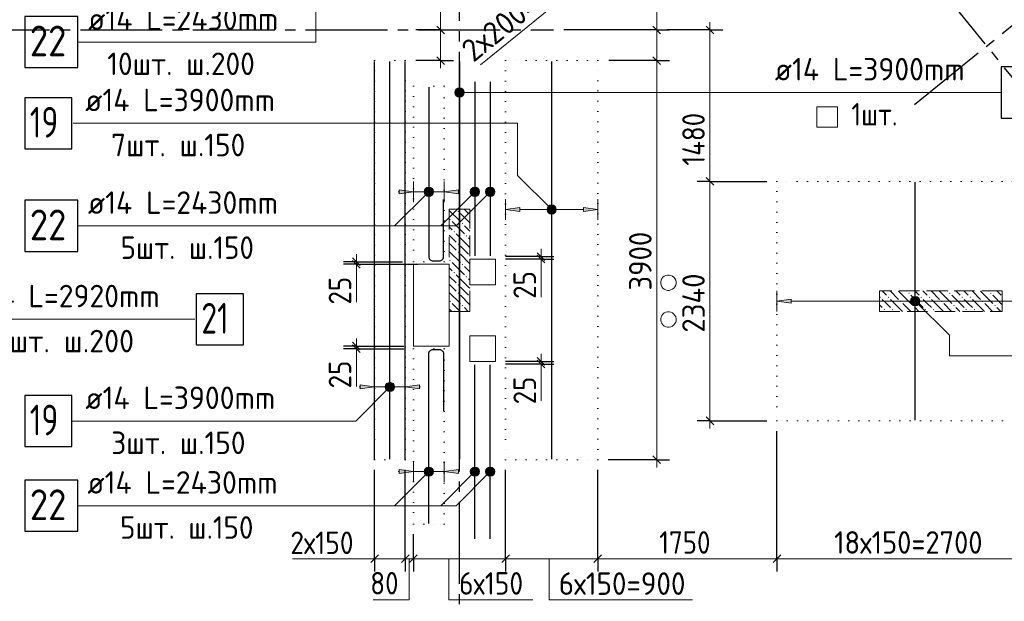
# Model space of a CAD drawing. Header units: millimetres. Extents: x 0 to 42000, y -76 to 29700.
# Tile 11 of 16: x 15164 to 24779, y 11048 to 16732. Entities that reach past the tile are written whole.
import ezdxf

# ---------------------------------------------------------------- set-up
doc = ezdxf.new("R2010")
doc.units = ezdxf.units.MM
for name, pattern in [('______2', [270, 200, -70]), ('______5', [1100, 800, -100, 100, -100]), ('______9', [100, 0, -100])]:
    doc.linetypes.add(name, pattern=pattern)
for name, color, linetype, lineweight in [('Standard', 7, 'Continuous', 25), ('ЖБ Перекрытие верхний уровень', 7, 'Continuous', 18), ('Позиционная метка номер позиции', 7, 'Continuous', 13), ('Размерная линия_ общее', 7, 'Continuous', 13)]:
    doc.layers.add(name, color=color, linetype=linetype, lineweight=lineweight)
doc.layers.add('ЖБ Пилон', color=7, linetype='______2', lineweight=13, true_color=0xa0a0a0)
doc.layers.add('Оси', color=7, linetype='______5', lineweight=13, true_color=0x656565)
doc.styles.add('ISOCPEUR', font='txt')

msp = doc.modelspace()

# ---------------------------------------------------------------- hatches: boundary and pattern name
at = {"linetype": 'Continuous', "lineweight": 13, "transparency": 33554687}
for points in [[(18868.7, 15030.3), (19008.7, 15050.3), (18868.7, 15070.3)], [(20668.7, 14856.6), (20808.7, 14876.6), (20668.7, 14896.6)], [(18488.7, 13123.4), (18628.7, 13143.4), (18488.7, 13163.4)], [(18868.7, 12295.8), (19008.7, 12315.8), (18868.7, 12335.8)]]:
    msp.add_hatch(color=7, dxfattribs=at).paths.add_polyline_path(points)
for points in [[(19448.7, 15030.3), (19308.7, 15050.3), (19448.7, 15070.3)], [(20048.7, 14856.6), (19908.7, 14876.6), (20048.7, 14896.6)], [(22698.7, 13962), (22558.7, 13982), (22698.7, 14002)], [(19068.7, 13123.4), (18928.7, 13143.4), (19068.7, 13163.4)], [(19448.7, 12295.8), (19308.7, 12315.8), (19448.7, 12335.8)]]:
    msp.add_hatch(color=7, dxfattribs=at).paths.add_polyline_path(points, flags=16)
at = {"layer": 'ЖБ Пилон', "linetype": 'Continuous', "lineweight": 18, "transparency": 33554687}
for points in [[(19440.4, 14859.2), (19446.9, 14865.7), (19453.4, 14859.2), (19446.9, 14852.7)], [(19360.4, 14779.2), (19366.9, 14785.7), (19373.4, 14779.2), (19366.9, 14772.7)], [(19480.4, 14739.2), (19486.9, 14745.7), (19493.4, 14739.2), (19486.9, 14732.7)], [(19400.4, 14659.2), (19406.9, 14665.7), (19413.4, 14659.2), (19406.9, 14652.7)], [(19520.4, 14619.2), (19526.9, 14625.7), (19533.4, 14619.2), (19526.9, 14612.7)], [(19440.4, 14539.2), (19446.9, 14545.7), (19453.4, 14539.2), (19446.9, 14532.7)], [(19440.4, 14459.2), (19446.9, 14465.7), (19453.4, 14459.2), (19446.9, 14452.7)], [(19360.4, 14379.2), (19366.9, 14385.7), (19373.4, 14379.2), (19366.9, 14372.7)], [(19480.4, 14339.2), (19486.9, 14345.7), (19493.4, 14339.2), (19486.9, 14332.7)], [(19400.4, 14259.2), (19406.9, 14265.7), (19413.4, 14259.2), (19406.9, 14252.7)], [(19440.4, 14139.2), (19446.9, 14145.7), (19453.4, 14139.2), (19446.9, 14132.7)], [(19520.4, 14219.2), (19526.9, 14225.7), (19533.4, 14219.2), (19526.9, 14212.7)], [(19440.4, 14059.2), (19446.9, 14065.7), (19453.4, 14059.2), (19446.9, 14052.7)], [(23840.4, 14059.2), (23846.9, 14065.7), (23853.4, 14059.2), (23846.9, 14052.7)], [(24240.4, 14059.2), (24246.9, 14065.7), (24253.4, 14059.2), (24246.9, 14052.7)], [(24640.4, 14059.2), (24646.9, 14065.7), (24653.4, 14059.2), (24646.9, 14052.7)], [(19360.4, 13979.2), (19366.9, 13985.7), (19373.4, 13979.2), (19366.9, 13972.7)], [(19480.4, 13939.2), (19486.9, 13945.7), (19493.4, 13939.2), (19486.9, 13932.7)], [(23560.4, 14019.2), (23566.9, 14025.7), (23573.4, 14019.2), (23566.9, 14012.7)], [(23640.4, 14019.2), (23646.9, 14025.7), (23653.4, 14019.2), (23646.9, 14012.7)], [(23760.4, 13979.2), (23766.9, 13985.7), (23773.4, 13979.2), (23766.9, 13972.7)], [(23880.4, 13939.2), (23886.9, 13945.7), (23893.4, 13939.2), (23886.9, 13932.7)], [(23960.4, 14019.2), (23966.9, 14025.7), (23973.4, 14019.2), (23966.9, 14012.7)], [(24040.4, 14019.2), (24046.9, 14025.7), (24053.4, 14019.2), (24046.9, 14012.7)], [(24160.4, 13979.2), (24166.9, 13985.7), (24173.4, 13979.2), (24166.9, 13972.7)], [(24280.4, 13939.2), (24286.9, 13945.7), (24293.4, 13939.2), (24286.9, 13932.7)], [(24360.4, 14019.2), (24366.9, 14025.7), (24373.4, 14019.2), (24366.9, 14012.7)], [(24440.4, 14019.2), (24446.9, 14025.7), (24453.4, 14019.2), (24446.9, 14012.7)], [(24560.4, 13979.2), (24566.9, 13985.7), (24573.4, 13979.2), (24566.9, 13972.7)], [(24680.4, 13939.2), (24686.9, 13945.7), (24693.4, 13939.2), (24686.9, 13932.7)], [(23600.4, 13899.2), (23606.9, 13905.7), (23613.4, 13899.2), (23606.9, 13892.7)], [(23680.4, 13899.2), (23686.9, 13905.7), (23693.4, 13899.2), (23686.9, 13892.7)], [(24000.4, 13899.2), (24006.9, 13905.7), (24013.4, 13899.2), (24006.9, 13892.7)], [(24080.4, 13899.2), (24086.9, 13905.7), (24093.4, 13899.2), (24086.9, 13892.7)], [(24400.4, 13899.2), (24406.9, 13905.7), (24413.4, 13899.2), (24406.9, 13892.7)], [(24480.4, 13899.2), (24486.9, 13905.7), (24493.4, 13899.2), (24486.9, 13892.7)]]:
    msp.add_hatch(color=7, dxfattribs=at).paths.add_polyline_path(points, flags=16)
at = {"layer": 'Позиционная метка номер позиции', "linetype": 'Continuous', "lineweight": 13, "transparency": 33554687}
for points in [[(19420, 16043.3), (19436.2, 15982.1), (19436.2, 16059.5)], [(19436.2, 16059.5), (19458.7, 15975.8), (19458.7, 16065.8)], [(19436.2, 16059.5), (19436.2, 15982.1), (19458.7, 15975.8)], [(19458.7, 16065.8), (19458.7, 15975.8), (19481.2, 15982.1)], [(19458.7, 16065.8), (19481.2, 15982.1), (19481.2, 16059.5)], [(19481.2, 16059.5), (19481.2, 15982.1), (19497.4, 15998.3)], [(19481.2, 16059.5), (19497.4, 15998.3), (19497.4, 16043.3)], [(19420, 15998.3), (19420, 16043.3), (19413.7, 16020.8)], [(19420, 16043.3), (19420, 15998.3), (19436.2, 15982.1)], [(19497.4, 16043.3), (19497.4, 15998.3), (19503.7, 16020.8)], [(19190.6, 15018.4), (19126.9, 15082.1), (19115.5, 15061.7)], [(19190.6, 15018.4), (19115.5, 15061.7), (19170.2, 15007)], [(19170.2, 15007), (19115.5, 15061.7), (19115.5, 15038.8)], [(19170.2, 15007), (19115.5, 15038.8), (19147.3, 15007)], [(19147.3, 15007), (19115.5, 15038.8), (19126.9, 15018.4)], [(19202, 15038.8), (19147.3, 15093.5), (19126.9, 15082.1)], [(19202, 15038.8), (19126.9, 15082.1), (19190.6, 15018.4)], [(19202, 15061.7), (19170.2, 15093.5), (19147.3, 15093.5)], [(19202, 15061.7), (19147.3, 15093.5), (19202, 15038.8)], [(19170.2, 15093.5), (19202, 15061.7), (19190.6, 15082.1)], [(19640.6, 15018.4), (19576.9, 15082.1), (19565.5, 15061.7)], [(19640.6, 15018.4), (19565.5, 15061.7), (19620.2, 15007)], [(19620.2, 15007), (19565.5, 15061.7), (19565.5, 15038.8)], [(19620.2, 15007), (19565.5, 15038.8), (19597.3, 15007)], [(19597.3, 15007), (19565.5, 15038.8), (19576.9, 15018.4)], [(19652, 15038.8), (19597.3, 15093.5), (19576.9, 15082.1)], [(19652, 15038.8), (19576.9, 15082.1), (19640.6, 15018.4)], [(19652, 15061.7), (19620.2, 15093.5), (19597.3, 15093.5)], [(19652, 15061.7), (19597.3, 15093.5), (19652, 15038.8)], [(19620.2, 15093.5), (19652, 15061.7), (19640.6, 15082.1)], [(19790.6, 15018.4), (19726.9, 15082.1), (19715.5, 15061.7)], [(19790.6, 15018.4), (19715.5, 15061.7), (19770.2, 15007)], [(19770.2, 15007), (19715.5, 15061.7), (19715.5, 15038.8)], [(19770.2, 15007), (19715.5, 15038.8), (19747.3, 15007)], [(19747.3, 15007), (19715.5, 15038.8), (19726.9, 15018.4)], [(19802, 15038.8), (19747.3, 15093.5), (19726.9, 15082.1)], [(19802, 15038.8), (19726.9, 15082.1), (19790.6, 15018.4)], [(19802, 15061.7), (19770.2, 15093.5), (19747.3, 15093.5)], [(19802, 15061.7), (19747.3, 15093.5), (19802, 15038.8)], [(19770.2, 15093.5), (19802, 15061.7), (19790.6, 15082.1)], [(20326.9, 14844.8), (20370.2, 14919.9), (20315.5, 14865.2)], [(20315.5, 14865.2), (20370.2, 14919.9), (20347.3, 14919.9)], [(20315.5, 14865.2), (20347.3, 14919.9), (20315.5, 14888.1)], [(20315.5, 14888.1), (20347.3, 14919.9), (20326.9, 14908.4)], [(20326.9, 14844.8), (20390.6, 14908.4), (20370.2, 14919.9)], [(20347.3, 14833.3), (20390.6, 14908.4), (20326.9, 14844.8)], [(20347.3, 14833.3), (20402, 14888.1), (20390.6, 14908.4)], [(20370.2, 14833.3), (20402, 14888.1), (20347.3, 14833.3)], [(20370.2, 14833.3), (20402, 14865.2), (20402, 14888.1)], [(20402, 14865.2), (20370.2, 14833.3), (20390.6, 14844.8)], [(23865.5, 13993.5), (23897.3, 14025.3), (23876.9, 14013.8)], [(23897.3, 14025.3), (23865.5, 13993.5), (23865.5, 13970.5)], [(23897.3, 14025.3), (23865.5, 13970.5), (23920.2, 14025.3)], [(23920.2, 14025.3), (23865.5, 13970.5), (23876.9, 13950.2)], [(23920.2, 14025.3), (23876.9, 13950.2), (23940.6, 14013.8)], [(23940.6, 14013.8), (23876.9, 13950.2), (23897.3, 13938.7)], [(23940.6, 14013.8), (23897.3, 13938.7), (23952, 13993.5)], [(23952, 13993.5), (23897.3, 13938.7), (23920.2, 13938.7)], [(23952, 13993.5), (23920.2, 13938.7), (23952, 13970.5)], [(23952, 13970.5), (23920.2, 13938.7), (23940.6, 13950.2)], [(18810.5, 13111.6), (18746.8, 13175.2), (18735.4, 13154.9)], [(18821.9, 13132), (18767.2, 13186.7), (18746.8, 13175.2)], [(18821.9, 13132), (18746.8, 13175.2), (18810.5, 13111.6)], [(18821.9, 13154.9), (18790.1, 13186.7), (18767.2, 13186.7)], [(18821.9, 13154.9), (18767.2, 13186.7), (18821.9, 13132)], [(18790.1, 13186.7), (18821.9, 13154.9), (18810.5, 13175.2)], [(18810.5, 13111.6), (18735.4, 13154.9), (18790.1, 13100.1)], [(18790.1, 13100.1), (18735.4, 13154.9), (18735.4, 13132)], [(18790.1, 13100.1), (18735.4, 13132), (18767.2, 13100.1)], [(18767.2, 13100.1), (18735.4, 13132), (18746.8, 13111.6)], [(19190.6, 12283.9), (19126.9, 12347.6), (19115.5, 12327.2)], [(19190.6, 12283.9), (19115.5, 12327.2), (19170.2, 12272.5)], [(19170.2, 12272.5), (19115.5, 12327.2), (19115.5, 12304.3)], [(19202, 12304.3), (19147.3, 12359), (19126.9, 12347.6)], [(19202, 12304.3), (19126.9, 12347.6), (19190.6, 12283.9)], [(19202, 12327.2), (19170.2, 12359), (19147.3, 12359)], [(19202, 12327.2), (19147.3, 12359), (19202, 12304.3)], [(19170.2, 12359), (19202, 12327.2), (19190.6, 12347.6)], [(19640.6, 12283.9), (19576.9, 12347.6), (19565.5, 12327.2)], [(19640.6, 12283.9), (19565.5, 12327.2), (19620.2, 12272.5)], [(19620.2, 12272.5), (19565.5, 12327.2), (19565.5, 12304.3)], [(19652, 12304.3), (19597.3, 12359), (19576.9, 12347.6)], [(19652, 12304.3), (19576.9, 12347.6), (19640.6, 12283.9)], [(19652, 12327.2), (19620.2, 12359), (19597.3, 12359)], [(19652, 12327.2), (19597.3, 12359), (19652, 12304.3)], [(19620.2, 12359), (19652, 12327.2), (19640.6, 12347.6)], [(19790.6, 12283.9), (19726.9, 12347.6), (19715.5, 12327.2)], [(19790.6, 12283.9), (19715.5, 12327.2), (19770.2, 12272.5)], [(19770.2, 12272.5), (19715.5, 12327.2), (19715.5, 12304.3)], [(19802, 12304.3), (19747.3, 12359), (19726.9, 12347.6)], [(19802, 12304.3), (19726.9, 12347.6), (19790.6, 12283.9)], [(19802, 12327.2), (19770.2, 12359), (19747.3, 12359)], [(19802, 12327.2), (19747.3, 12359), (19802, 12304.3)], [(19770.2, 12359), (19802, 12327.2), (19790.6, 12347.6)], [(19170.2, 12272.5), (19115.5, 12304.3), (19147.3, 12272.5)], [(19147.3, 12272.5), (19115.5, 12304.3), (19126.9, 12283.9)], [(19620.2, 12272.5), (19565.5, 12304.3), (19597.3, 12272.5)], [(19597.3, 12272.5), (19565.5, 12304.3), (19576.9, 12283.9)], [(19770.2, 12272.5), (19715.5, 12304.3), (19747.3, 12272.5)], [(19747.3, 12272.5), (19715.5, 12304.3), (19726.9, 12283.9)]]:
    msp.add_hatch(color=7, dxfattribs=at).paths.add_polyline_path(points)

# ---------------------------------------------------------------- linework, layer by layer
at = {"color": 7, "linetype": 'Continuous', "lineweight": 25, "transparency": 33554687}
for p, q in [((18628.7, 12439), (18628.7, 16325)), ((18778.7, 12439), (18778.7, 16325)), ((18928.7, 12439), (18928.7, 16325)), ((20358.7, 12439), (20358.7, 16325)), ((19608.7, 16124), (19608.7, 14424)), ((19758.7, 16124), (19758.7, 14424)), ((23908.7, 12819), (23908.7, 15145)), ((19608.7, 11660), (19608.7, 13360)), ((19758.7, 11660), (19758.7, 13360))]:
    msp.add_line(p, q, dxfattribs=at)
at = {"color": 7, "linetype": 'Continuous', "lineweight": 35, "transparency": 33554687}
msp.add_line((19458.7, 12439), (19458.7, 16325), dxfattribs=at)
at = {"color": 251, "linetype": 'Continuous', "lineweight": 13, "true_color": 0x494949, "transparency": 33554687}
for p, q in [((19008.7, 15050.3), (19008.7, 15150.3)), ((19308.7, 15050.3), (19308.7, 15150.3)), ((18868.7, 15050.3), (18858.7, 15050.3)), ((19008.7, 15050.3), (18868.7, 15070.3)), ((18868.7, 15070.3), (18868.7, 15030.3)), ((18868.7, 15030.3), (19008.7, 15050.3)), ((19008.7, 15050.3), (19008.7, 14950.3)), ((19008.7, 15050.3), (19308.7, 15050.3)), ((19308.7, 15050.3), (19448.7, 15070.3)), ((19448.7, 15030.3), (19308.7, 15050.3)), ((19308.7, 15050.3), (19308.7, 14950.3)), ((19448.7, 15070.3), (19448.7, 15030.3)), ((19448.7, 15050.3), (19458.7, 15050.3)), ((19908.7, 14876.6), (19908.7, 14976.6)), ((20808.7, 14876.6), (20808.7, 14976.6)), ((19908.7, 14876.6), (20048.7, 14896.6)), ((20048.7, 14856.6), (19908.7, 14876.6)), ((19908.7, 14876.6), (19908.7, 14776.6)), ((19908.7, 14876.6), (19908.7, 14876.6)), ((20048.7, 14896.6), (20048.7, 14856.6)), ((20048.7, 14876.6), (20668.7, 14876.6)), ((20808.7, 14876.6), (20668.7, 14896.6)), ((20668.7, 14896.6), (20668.7, 14856.6)), ((20668.7, 14856.6), (20808.7, 14876.6)), ((20808.7, 14876.6), (20808.7, 14776.6)), ((20808.7, 14876.6), (20808.7, 14876.6)), ((22558.7, 13982), (22558.7, 14082)), ((22558.7, 13982), (22698.7, 14002)), ((22698.7, 13962), (22558.7, 13982)), ((22558.7, 13982), (22558.7, 13882)), ((22558.7, 13982), (22558.7, 13982)), ((22698.7, 14002), (22698.7, 13962)), ((22698.7, 13982), (25118.7, 13982)), ((18628.7, 13143.4), (18628.7, 13243.4)), ((18928.7, 13143.4), (18928.7, 13243.4)), ((18488.7, 13143.4), (18478.7, 13143.4)), ((18628.7, 13143.4), (18488.7, 13163.4)), ((18488.7, 13163.4), (18488.7, 13123.4)), ((18488.7, 13123.4), (18628.7, 13143.4)), ((18628.7, 13143.4), (18628.7, 13043.4)), ((18628.7, 13143.4), (18928.7, 13143.4)), ((18928.7, 13143.4), (19068.7, 13163.4)), ((19068.7, 13123.4), (18928.7, 13143.4)), ((18928.7, 13143.4), (18928.7, 13043.4)), ((19068.7, 13163.4), (19068.7, 13123.4)), ((19068.7, 13143.4), (19078.7, 13143.4)), ((19008.7, 12315.8), (19008.7, 12415.8)), ((19308.7, 12315.8), (19308.7, 12415.8)), ((18868.7, 12315.8), (18858.7, 12315.8)), ((19008.7, 12315.8), (18868.7, 12335.8)), ((18868.7, 12335.8), (18868.7, 12295.8)), ((18868.7, 12295.8), (19008.7, 12315.8)), ((19008.7, 12315.8), (19008.7, 12215.8)), ((19008.7, 12315.8), (19308.7, 12315.8)), ((19308.7, 12315.8), (19448.7, 12335.8)), ((19448.7, 12295.8), (19308.7, 12315.8)), ((19308.7, 12315.8), (19308.7, 12215.8)), ((19448.7, 12335.8), (19448.7, 12295.8)), ((19448.7, 12315.8), (19458.7, 12315.8))]:
    msp.add_line(p, q, dxfattribs=at)
at = {"color": 7, "linetype": 'Continuous', "lineweight": 25, "transparency": 33554687}
for points in [[(15212.8, 16264), (15732.8, 16264), (15732.8, 16764), (15212.8, 16764), (15212.8, 16264)], [(24748.5, 15770.8), (25208.5, 15770.8), (25208.5, 16270.8), (24748.5, 16270.8), (24748.5, 15770.8)], [(19158.7, 16074), (19158.7, 14415.5), (19159.8, 14407.8), (19162.4, 14399.9), (19166.5, 14392.7), (19171.4, 14386.7), (19177.4, 14381.7), (19184.7, 14377.7), (19192.6, 14375.1), (19200.2, 14374), (19261.2, 14374), (19268.9, 14375.1), (19276.8, 14377.7), (19284.1, 14381.7), (19290, 14386.7), (19295, 14392.7), (19299.1, 14399.9), (19301.7, 14407.8), (19302.7, 14415.5), (19302.7, 14974)], [(15212.8, 15470), (15672.8, 15470), (15672.8, 15970), (15212.8, 15970), (15212.8, 15470)], [(15212.8, 14466.9), (15732.8, 14466.9), (15732.8, 14966.9), (15212.8, 14966.9), (15212.8, 14466.9)], [(16887.7, 13554.2), (17347.7, 13554.2), (17347.7, 14054.2), (16887.7, 14054.2), (16887.7, 13554.2)], [(19158.7, 11810), (19158.7, 13468.5), (19159.8, 13476.2), (19162.4, 13484.1), (19166.5, 13491.3), (19171.4, 13497.3), (19177.4, 13502.3), (19184.7, 13506.3), (19192.6, 13508.9), (19200.2, 13510), (19261.2, 13510), (19268.9, 13508.9), (19276.8, 13506.3), (19284.1, 13502.3), (19290, 13497.3), (19295, 13491.3), (19299.1, 13484.1), (19301.7, 13476.2), (19302.7, 13468.5), (19302.7, 12910)], [(15212.8, 12560.1), (15672.8, 12560.1), (15672.8, 13060.1), (15212.8, 13060.1), (15212.8, 12560.1)], [(15212.8, 11732.4), (15732.8, 11732.4), (15732.8, 12232.4), (15212.8, 12232.4), (15212.8, 11732.4)]]:
    msp.add_lwpolyline(points, dxfattribs=at)
at = {"layer": 'Standard', "color": 7, "linetype": '______9', "lineweight": 13, "transparency": 33554687}
for p, q in [((18928.7, 16332), (18628.7, 16332)), ((18628.7, 16332), (18628.7, 12432)), ((18928.7, 12432), (18928.7, 16332)), ((20808.7, 16332), (19908.7, 16332)), ((19908.7, 16332), (19908.7, 12432)), ((20808.7, 12432), (20808.7, 16332)), ((19308.7, 16081), (19008.7, 16081)), ((19008.7, 16081), (19008.7, 14367)), ((19308.7, 14367), (19308.7, 16081)), ((25258.7, 15152), (22558.7, 15152)), ((22558.7, 15152), (22558.7, 12812)), ((19008.7, 14367), (19308.7, 14367)), ((19308.7, 13517), (19008.7, 13517)), ((19008.7, 13517), (19008.7, 11803)), ((19308.7, 11803), (19308.7, 13517)), ((22558.7, 12812), (25258.7, 12812)), ((18628.7, 12432), (18928.7, 12432)), ((19908.7, 12432), (20808.7, 12432)), ((19008.7, 11803), (19308.7, 11803))]:
    msp.add_line(p, q, dxfattribs=at)
at = {"layer": 'Standard', "color": 7, "linetype": 'Continuous', "lineweight": 18, "transparency": 33554687}
for p, q in [((22948.7, 15882), (22948.7, 15682)), ((23148.7, 15882), (22948.7, 15882)), ((23148.7, 15682), (23148.7, 15882)), ((22948.7, 15682), (23148.7, 15682)), ((19008.7, 14342), (19008.7, 13542)), ((19358.7, 14342), (19008.7, 14342)), ((19358.7, 13542), (19358.7, 14342)), ((19558.7, 14392), (19558.7, 14142)), ((19808.7, 14392), (19558.7, 14392)), ((19808.7, 14142), (19808.7, 14392)), ((21473.9, 14233.1), (21458.7, 14225.8)), ((21490.3, 14236.8), (21473.9, 14233.1)), ((21507.2, 14236.8), (21490.3, 14236.8)), ((21523.6, 14233.1), (21507.2, 14236.8)), ((21538.8, 14225.8), (21523.6, 14233.1)), ((19558.7, 14142), (19808.7, 14142)), ((21427.6, 14186.9), (21423.9, 14170.4)), ((21423.9, 14170.4), (21423.9, 14153.6)), ((21423.9, 14153.6), (21427.6, 14137.1)), ((21435, 14202.1), (21427.6, 14186.9)), ((21427.6, 14137.1), (21435, 14121.9)), ((21445.5, 14215.3), (21435, 14202.1)), ((21458.7, 14225.8), (21445.5, 14215.3)), ((21552, 14215.3), (21538.8, 14225.8)), ((21562.5, 14202.1), (21552, 14215.3)), ((21569.8, 14186.9), (21562.5, 14202.1)), ((21562.5, 14121.9), (21569.8, 14137.1)), ((21573.6, 14170.4), (21569.8, 14186.9)), ((21569.8, 14137.1), (21573.6, 14153.6)), ((21573.6, 14153.6), (21573.6, 14170.4)), ((21435, 14121.9), (21445.5, 14108.7)), ((21445.5, 14108.7), (21458.7, 14098.2)), ((21458.7, 14098.2), (21473.9, 14090.9)), ((21473.9, 14090.9), (21490.3, 14087.2)), ((21490.3, 14087.2), (21507.2, 14087.2)), ((21507.2, 14087.2), (21523.6, 14090.9)), ((21523.6, 14090.9), (21538.8, 14098.2)), ((21538.8, 14098.2), (21552, 14108.7)), ((21552, 14108.7), (21562.5, 14121.9)), ((21445.5, 13855.3), (21435, 13842.1)), ((21458.7, 13865.8), (21445.5, 13855.3)), ((21473.9, 13873.1), (21458.7, 13865.8)), ((21490.3, 13876.8), (21473.9, 13873.1)), ((21507.2, 13876.8), (21490.3, 13876.8)), ((21523.6, 13873.1), (21507.2, 13876.8)), ((21538.8, 13865.8), (21523.6, 13873.1)), ((21552, 13855.3), (21538.8, 13865.8)), ((21562.5, 13842.1), (21552, 13855.3)), ((21427.6, 13826.9), (21423.9, 13810.4)), ((21423.9, 13810.4), (21423.9, 13793.6)), ((21423.9, 13793.6), (21427.6, 13777.1)), ((21435, 13842.1), (21427.6, 13826.9)), ((21427.6, 13777.1), (21435, 13761.9)), ((21435, 13761.9), (21445.5, 13748.7)), ((21552, 13748.7), (21562.5, 13761.9)), ((21569.8, 13826.9), (21562.5, 13842.1)), ((21562.5, 13761.9), (21569.8, 13777.1)), ((21573.6, 13810.4), (21569.8, 13826.9)), ((21569.8, 13777.1), (21573.6, 13793.6)), ((21573.6, 13793.6), (21573.6, 13810.4)), ((21445.5, 13748.7), (21458.7, 13738.2)), ((21458.7, 13738.2), (21473.9, 13730.9)), ((21473.9, 13730.9), (21490.3, 13727.2)), ((21490.3, 13727.2), (21507.2, 13727.2)), ((21507.2, 13727.2), (21523.6, 13730.9)), ((21523.6, 13730.9), (21538.8, 13738.2)), ((21538.8, 13738.2), (21552, 13748.7)), ((19558.7, 13642), (19558.7, 13392)), ((19808.7, 13642), (19558.7, 13642)), ((19808.7, 13392), (19808.7, 13642)), ((19008.7, 13542), (19358.7, 13542)), ((19558.7, 13392), (19808.7, 13392))]:
    msp.add_line(p, q, dxfattribs=at)
at = {"layer": 'ЖБ Перекрытие верхний уровень', "color": 7, "linetype": 'Continuous', "lineweight": 18, "transparency": 33554687}
for p, q in [((23148.7, 15882), (22948.7, 15882)), ((22948.7, 15882), (22948.7, 15682)), ((23148.7, 15682), (23148.7, 15882)), ((22948.7, 15682), (23148.7, 15682)), ((19358.7, 14342), (19008.7, 14342)), ((19008.7, 14342), (19008.7, 13542)), ((19358.7, 13542), (19358.7, 14342)), ((19808.7, 14392), (19558.7, 14392)), ((19558.7, 14392), (19558.7, 14142)), ((19808.7, 14142), (19808.7, 14392)), ((21473.9, 14233.1), (21458.7, 14225.8)), ((21490.3, 14236.8), (21473.9, 14233.1)), ((21507.2, 14236.8), (21490.3, 14236.8)), ((21523.6, 14233.1), (21507.2, 14236.8)), ((21538.8, 14225.8), (21523.6, 14233.1)), ((19558.7, 14142), (19808.7, 14142)), ((21427.6, 14186.9), (21423.9, 14170.4)), ((21423.9, 14170.4), (21423.9, 14153.6)), ((21423.9, 14153.6), (21427.6, 14137.1)), ((21435, 14202.1), (21427.6, 14186.9)), ((21427.6, 14137.1), (21435, 14121.9)), ((21445.5, 14215.3), (21435, 14202.1)), ((21458.7, 14225.8), (21445.5, 14215.3)), ((21552, 14215.3), (21538.8, 14225.8)), ((21562.5, 14202.1), (21552, 14215.3)), ((21569.8, 14186.9), (21562.5, 14202.1)), ((21562.5, 14121.9), (21569.8, 14137.1)), ((21573.6, 14170.4), (21569.8, 14186.9)), ((21569.8, 14137.1), (21573.6, 14153.6)), ((21573.6, 14153.6), (21573.6, 14170.4)), ((21435, 14121.9), (21445.5, 14108.7)), ((21445.5, 14108.7), (21458.7, 14098.2)), ((21458.7, 14098.2), (21473.9, 14090.9)), ((21473.9, 14090.9), (21490.3, 14087.2)), ((21490.3, 14087.2), (21507.2, 14087.2)), ((21507.2, 14087.2), (21523.6, 14090.9)), ((21523.6, 14090.9), (21538.8, 14098.2)), ((21538.8, 14098.2), (21552, 14108.7)), ((21552, 14108.7), (21562.5, 14121.9)), ((21445.5, 13855.3), (21435, 13842.1)), ((21458.7, 13865.8), (21445.5, 13855.3)), ((21473.9, 13873.1), (21458.7, 13865.8)), ((21490.3, 13876.8), (21473.9, 13873.1)), ((21507.2, 13876.8), (21490.3, 13876.8)), ((21523.6, 13873.1), (21507.2, 13876.8)), ((21538.8, 13865.8), (21523.6, 13873.1)), ((21552, 13855.3), (21538.8, 13865.8)), ((21562.5, 13842.1), (21552, 13855.3)), ((21427.6, 13826.9), (21423.9, 13810.4)), ((21423.9, 13810.4), (21423.9, 13793.6)), ((21423.9, 13793.6), (21427.6, 13777.1)), ((21435, 13842.1), (21427.6, 13826.9)), ((21427.6, 13777.1), (21435, 13761.9)), ((21435, 13761.9), (21445.5, 13748.7)), ((21552, 13748.7), (21562.5, 13761.9)), ((21569.8, 13826.9), (21562.5, 13842.1)), ((21562.5, 13761.9), (21569.8, 13777.1)), ((21573.6, 13810.4), (21569.8, 13826.9)), ((21569.8, 13777.1), (21573.6, 13793.6)), ((21573.6, 13793.6), (21573.6, 13810.4)), ((21445.5, 13748.7), (21458.7, 13738.2)), ((21458.7, 13738.2), (21473.9, 13730.9)), ((21473.9, 13730.9), (21490.3, 13727.2)), ((21490.3, 13727.2), (21507.2, 13727.2)), ((21507.2, 13727.2), (21523.6, 13730.9)), ((21523.6, 13730.9), (21538.8, 13738.2)), ((21538.8, 13738.2), (21552, 13748.7)), ((19808.7, 13642), (19558.7, 13642)), ((19558.7, 13642), (19558.7, 13392)), ((19808.7, 13392), (19808.7, 13642)), ((19008.7, 13542), (19358.7, 13542)), ((19558.7, 13392), (19808.7, 13392))]:
    msp.add_line(p, q, dxfattribs=at)
at = {"layer": 'ЖБ Пилон', "color": 253, "linetype": '______2', "lineweight": 13, "true_color": 0xa0a0a0, "transparency": 33554687}
for p, q in [((19559.1, 14881.7), (19359.1, 14881.7)), ((19359.1, 14881.7), (19359.1, 13881.7)), ((19559.1, 13881.7), (19559.1, 14881.7)), ((24759.1, 14081.7), (23559.1, 14081.7)), ((23559.1, 14081.7), (23559.1, 13881.7)), ((24759.1, 13881.7), (24759.1, 14081.7)), ((19359.1, 13881.7), (19559.1, 13881.7)), ((23559.1, 13881.7), (24759.1, 13881.7))]:
    msp.add_line(p, q, dxfattribs=at)
at = {"layer": 'ЖБ Пилон', "color": 9, "linetype": 'Continuous', "lineweight": 18, "true_color": 0xc7c7c7, "transparency": 33554687}
for p, q in [((19359.1, 14867.1), (19466.9, 14759.2)), ((19426.9, 14879.2), (19424.5, 14881.7)), ((19466.9, 14839.2), (19559.1, 14747.1)), ((19504.5, 14881.7), (19546.9, 14839.2)), ((19386.9, 14759.2), (19506.9, 14639.2)), ((19559.1, 14667.1), (19506.9, 14719.2)), ((19359.1, 14707.1), (19386.9, 14679.2)), ((19359.1, 14627.1), (19426.9, 14559.2)), ((19546.9, 14519.2), (19426.9, 14639.2)), ((19386.9, 14519.2), (19359.1, 14547.1)), ((19426.9, 14479.2), (19386.9, 14519.2)), ((19466.9, 14519.2), (19546.9, 14439.2)), ((19546.9, 14599.2), (19559.1, 14587.1)), ((19546.9, 14519.2), (19559.1, 14507.1)), ((19359.1, 14467.1), (19466.9, 14359.2)), ((19466.9, 14439.2), (19559.1, 14347.1)), ((19386.9, 14359.2), (19506.9, 14239.2)), ((19359.1, 14307.1), (19386.9, 14279.2)), ((19546.9, 14119.2), (19426.9, 14239.2)), ((19559.1, 14267.1), (19506.9, 14319.2)), ((19359.1, 14227.1), (19426.9, 14159.2)), ((19386.9, 14119.2), (19359.1, 14147.1)), ((19546.9, 14199.2), (19559.1, 14187.1)), ((19359.1, 14067.1), (19466.9, 13959.2)), ((19426.9, 14079.2), (19386.9, 14119.2)), ((19466.9, 14119.2), (19546.9, 14039.2)), ((19466.9, 14039.2), (19559.1, 13947.1)), ((19546.9, 14119.2), (19559.1, 14107.1)), ((23584.5, 14081.7), (23626.9, 14039.2)), ((23664.5, 14081.7), (23746.9, 13999.2)), ((23746.9, 14079.2), (23866.9, 13959.2)), ((23826.9, 14079.2), (23824.5, 14081.7)), ((23866.9, 14039.2), (23986.9, 13919.2)), ((23904.5, 14081.7), (23946.9, 14039.2)), ((23984.5, 14081.7), (24026.9, 14039.2)), ((24064.5, 14081.7), (24146.9, 13999.2)), ((24146.9, 14079.2), (24266.9, 13959.2)), ((24226.9, 14079.2), (24224.5, 14081.7)), ((24266.9, 14039.2), (24386.9, 13919.2)), ((24304.5, 14081.7), (24346.9, 14039.2)), ((24384.5, 14081.7), (24426.9, 14039.2)), ((24464.5, 14081.7), (24546.9, 13999.2)), ((24546.9, 14079.2), (24666.9, 13959.2)), ((24626.9, 14079.2), (24624.5, 14081.7)), ((24666.9, 14039.2), (24759.1, 13947.1)), ((24704.5, 14081.7), (24746.9, 14039.2)), ((19386.9, 13959.2), (19464.5, 13881.7)), ((23559.1, 13947.1), (23586.9, 13919.2)), ((23626.9, 13959.2), (23586.9, 13999.2)), ((23666.9, 13919.2), (23626.9, 13959.2)), ((23666.9, 13999.2), (23784.5, 13881.7)), ((23786.9, 13959.2), (23864.5, 13881.7)), ((24026.9, 13959.2), (23986.9, 13999.2)), ((24066.9, 13919.2), (24026.9, 13959.2)), ((24066.9, 13999.2), (24184.5, 13881.7)), ((24186.9, 13959.2), (24264.5, 13881.7)), ((24426.9, 13959.2), (24386.9, 13999.2)), ((24466.9, 13919.2), (24426.9, 13959.2)), ((24466.9, 13999.2), (24584.5, 13881.7)), ((24586.9, 13959.2), (24664.5, 13881.7)), ((19359.1, 13907.1), (19384.5, 13881.7)), ((19544.5, 13881.7), (19506.9, 13919.2)), ((23944.5, 13881.7), (23906.9, 13919.2)), ((24344.5, 13881.7), (24306.9, 13919.2)), ((24744.5, 13881.7), (24706.9, 13919.2))]:
    msp.add_line(p, q, dxfattribs=at)
at = {"layer": 'Оси', "color": 8, "linetype": '______5', "lineweight": -3, "transparency": 33554687}
for p, q in [((23901.6, 15903.6), (33989, 24072.2)), ((32207.6, 7092.6), (20829.5, 21143.4)), ((19458.7, 6819.3), (19458.7, 19514.6)), ((3656, 16632), (20376, 16632))]:
    msp.add_line(p, q, dxfattribs=at)
at = {"layer": 'Позиционная метка номер позиции', "color": 251, "linetype": 'Continuous', "lineweight": 13, "true_color": 0x656565, "transparency": 33554687}
for p, q in [((20805.2, 17216.8), (19662.8, 16291.7)), ((19274.4, 16632), (19274.4, 17192)), ((21384.2, 16632), (21384.2, 17192)), ((18451.4, 14342), (18451.4, 13972)), ((20255.4, 14392), (20255.4, 14022)), ((18451.4, 13517), (18451.4, 13147)), ((20255.4, 13367), (20255.4, 13007)), ((18628.7, 11463.5), (17828.7, 11463.5))]:
    msp.add_line(p, q, dxfattribs=at)
at = {"layer": 'Позиционная метка номер позиции', "color": 7, "linetype": 'Continuous', "lineweight": 13, "transparency": 33554687}
for p, q in [((19458.7, 16332), (19458.7, 12432)), ((19458.7, 16065.8), (19458.7, 16065.8)), ((19413.7, 16020.8), (19413.7, 16020.8)), ((19458.7, 15975.8), (19458.7, 15975.8)), ((19503.7, 16020.8), (19503.7, 16020.8)), ((19126.9, 15082.1), (19126.9, 15082.1)), ((19126.9, 15018.4), (19126.9, 15018.4)), ((19190.6, 15082.1), (19190.6, 15082.1)), ((19190.6, 15018.4), (19190.6, 15018.4)), ((19576.9, 15082.1), (19576.9, 15082.1)), ((19576.9, 15018.4), (19576.9, 15018.4)), ((19640.6, 15082.1), (19640.6, 15082.1)), ((19640.6, 15018.4), (19640.6, 15018.4)), ((19726.9, 15082.1), (19726.9, 15082.1)), ((19726.9, 15018.4), (19726.9, 15018.4)), ((19790.6, 15082.1), (19790.6, 15082.1)), ((19790.6, 15018.4), (19790.6, 15018.4)), ((20326.9, 14908.4), (20326.9, 14908.4)), ((20390.6, 14908.4), (20390.6, 14908.4)), ((20326.9, 14844.8), (20326.9, 14844.8)), ((20390.6, 14844.8), (20390.6, 14844.8)), ((23876.9, 14013.8), (23876.9, 14013.8)), ((23876.9, 13950.2), (23876.9, 13950.2)), ((23940.6, 14013.8), (23940.6, 14013.8)), ((23940.6, 13950.2), (23940.6, 13950.2)), ((18746.8, 13175.2), (18746.8, 13175.2)), ((18810.5, 13175.2), (18810.5, 13175.2)), ((18746.8, 13111.6), (18746.8, 13111.6)), ((18810.5, 13111.6), (18810.5, 13111.6)), ((19126.9, 12347.6), (19126.9, 12347.6)), ((19190.6, 12347.6), (19190.6, 12347.6)), ((19576.9, 12347.6), (19576.9, 12347.6)), ((19640.6, 12347.6), (19640.6, 12347.6)), ((19726.9, 12347.6), (19726.9, 12347.6)), ((19790.6, 12347.6), (19790.6, 12347.6)), ((19126.9, 12283.9), (19126.9, 12283.9)), ((19190.6, 12283.9), (19190.6, 12283.9)), ((19576.9, 12283.9), (19576.9, 12283.9)), ((19640.6, 12283.9), (19640.6, 12283.9)), ((19726.9, 12283.9), (19726.9, 12283.9)), ((19790.6, 12283.9), (19790.6, 12283.9))]:
    msp.add_line(p, q, dxfattribs=at)
for points in [[(18388.7, 17850), (18055.4, 17516.7), (18055.4, 16514), (15732.8, 16514)], [(19458.7, 16020.8), (21888.7, 16020.8), (22199.9, 16020.8), (24739.9, 16020.8)], [(20358.7, 14876.6), (20025.4, 15209.9), (20025.4, 15720), (15685.8, 15720)], [(19158.7, 15050.3), (18825.4, 14716.9), (15732.8, 14716.9)], [(19608.7, 15050.3), (19275.4, 14716.9), (15732.8, 14716.9)], [(19758.7, 15050.3), (19425.4, 14716.9), (15732.8, 14716.9)], [(12898.7, 14137.6), (13232.1, 13804.2), (16872.7, 13804.2)], [(23908.7, 13982), (24242.1, 13648.7), (24242.1, 13448.7), (27696.7, 13448.7)], [(18778.7, 13143.4), (18445.3, 12810.1), (15672.8, 12810.1)], [(19158.7, 12315.8), (18825.4, 11982.4), (15732.8, 11982.4)], [(19608.7, 12315.8), (19275.4, 11982.4), (15732.8, 11982.4)], [(19758.7, 12315.8), (19425.4, 11982.4), (15732.8, 11982.4)]]:
    msp.add_lwpolyline(points, dxfattribs=at)
at = {"layer": 'Позиционная метка номер позиции', "color": 251, "linetype": 'Continuous', "lineweight": 13, "true_color": 0x656565, "transparency": 33554687}
for points in [[(18966.4, 11463.5), (18966.4, 11063.5), (18616.4, 11063.5)], [(19353.8, 11463.5), (19353.8, 11063.5), (20173.8, 11063.5)], [(20333.8, 11463.5), (20333.8, 11063.5), (21733.8, 11063.5)]]:
    msp.add_lwpolyline(points, dxfattribs=at)
at = {"layer": 'Позиционная метка номер позиции', "color": 7, "linetype": 'Continuous', "lineweight": 13, "transparency": 33554687}
for centre in [(19458.7, 16020.8), (19158.7, 15050.3), (19608.7, 15050.3), (19758.7, 15050.3), (20358.7, 14876.6), (23908.7, 13982), (18778.7, 13143.4), (19158.7, 12315.8), (19608.7, 12315.8), (19758.7, 12315.8)]:
    msp.add_circle(centre, 45, dxfattribs=at)
at = {"layer": 'Размерная линия_ общее', "color": 251, "linetype": 'Continuous', "lineweight": 25, "true_color": 0x656565, "transparency": 33554687}
for p, q in [((19311.9, 16594.5), (19236.9, 16669.5)), ((21346.7, 16669.5), (21421.7, 16594.5)), ((21866.2, 16669.5), (21941.2, 16594.5)), ((19311.9, 16294.5), (19236.9, 16369.5)), ((21346.7, 16369.5), (21421.7, 16294.5)), ((21866.2, 15189.5), (21941.2, 15114.5)), ((20292.9, 14379.5), (20217.9, 14454.5)), ((20292.9, 14354.5), (20217.9, 14429.5)), ((18413.9, 14404.5), (18488.9, 14329.5)), ((18413.9, 14379.5), (18488.9, 14304.5)), ((18488.9, 13504.5), (18413.9, 13579.5)), ((18488.9, 13479.5), (18413.9, 13554.5)), ((20217.9, 13429.5), (20292.9, 13354.5)), ((20217.9, 13404.5), (20292.9, 13329.5)), ((21866.2, 12849.5), (21941.2, 12774.5)), ((21346.7, 12469.5), (21421.7, 12394.5)), ((18591.2, 11426), (18666.2, 11501)), ((18891.2, 11426), (18966.2, 11501)), ((18971.2, 11426), (19046.2, 11501)), ((19871.2, 11426), (19946.2, 11501)), ((20771.2, 11426), (20846.2, 11501)), ((22521.2, 11426), (22596.2, 11501))]:
    msp.add_line(p, q, dxfattribs=at)
at = {"layer": 'Размерная линия_ общее', "color": 251, "linetype": 'Continuous', "lineweight": 13, "true_color": 0x656565, "transparency": 33554687}
for p, q in [((19274.4, 16632), (19274.4, 16707)), ((21384.2, 16632), (21384.2, 16707)), ((21903.7, 16632), (21903.7, 16707)), ((19274.4, 16332), (19274.4, 16632)), ((21384.2, 16632), (21384.2, 16332)), ((19274.4, 16332), (19274.4, 16257)), ((21384.2, 16332), (21384.2, 12432)), ((21903.7, 15152), (21903.7, 12812)), ((18451.4, 14367), (18451.4, 14442)), ((20255.4, 14417), (20255.4, 14492)), ((18451.4, 14367), (18451.4, 14342)), ((18451.4, 14342), (18451.4, 14267)), ((20255.4, 14392), (20255.4, 14417)), ((20255.4, 14392), (20255.4, 14317)), ((18451.4, 13542), (18451.4, 13617)), ((18451.4, 13517), (18451.4, 13542)), ((18451.4, 13517), (18451.4, 13442)), ((20255.4, 13392), (20255.4, 13467)), ((20255.4, 13392), (20255.4, 13367)), ((20255.4, 13367), (20255.4, 13292)), ((21903.7, 12812), (21903.7, 12737)), ((21384.2, 12432), (21384.2, 12357)), ((18628.7, 11463.5), (18553.7, 11463.5)), ((18628.7, 11463.5), (18928.7, 11463.5)), ((18928.7, 11463.5), (19008.7, 11463.5)), ((19008.7, 11463.5), (19908.7, 11463.5)), ((19908.7, 11463.5), (20808.7, 11463.5)), ((20808.7, 11463.5), (22558.7, 11463.5)), ((22558.7, 11463.5), (25258.7, 11463.5))]:
    msp.add_line(p, q, dxfattribs=at)
at = {"layer": 'Размерная линия_ общее', "color": 251, "linetype": 'Continuous', "lineweight": -3, "true_color": 0x656565, "transparency": 33554687}
for p, q in [((19274.4, 16632), (19030.7, 16632)), ((19274.4, 16632), (19149.4, 16632)), ((19274.4, 16632), (19399.4, 16632)), ((21384.2, 16632), (21259.3, 16632)), ((21384.2, 16632), (21509.2, 16632)), ((21903.7, 16632), (21484.2, 16632)), ((21903.7, 16632), (21778.7, 16632)), ((21903.7, 16632), (22028.7, 16632)), ((19274.4, 16332), (19030.7, 16332)), ((19274.4, 16332), (19149.4, 16332)), ((19274.4, 16332), (19399.4, 16332)), ((21384.2, 16332), (21259.3, 16332)), ((21384.2, 16332), (21509.2, 16332)), ((21903.7, 15152), (21778.7, 15152)), ((21903.7, 15152), (22028.7, 15152)), ((21903.7, 15152), (22458.7, 15152)), ((18451.4, 14367), (18326.4, 14367)), ((18451.4, 14342), (18326.4, 14342)), ((18451.4, 14367), (18576.4, 14367)), ((18451.4, 14367), (18901.7, 14367)), ((18451.4, 14342), (18576.4, 14342)), ((18451.4, 14342), (19051.7, 14342)), ((20255.4, 14417), (19908.7, 14417)), ((20255.4, 14392), (19908.7, 14392)), ((20255.4, 14417), (20130.4, 14417)), ((20255.4, 14392), (20130.4, 14392)), ((20255.4, 14417), (20380.4, 14417)), ((20255.4, 14392), (20380.4, 14392)), ((18451.4, 13542), (18326.4, 13542)), ((18451.4, 13517), (18326.4, 13517)), ((18451.4, 13542), (18576.4, 13542)), ((18451.4, 13542), (18915.7, 13542)), ((18451.4, 13517), (18576.4, 13517)), ((18451.4, 13517), (18915.7, 13517)), ((20255.4, 13392), (19908.7, 13392)), ((20255.4, 13367), (19908.7, 13367)), ((20255.4, 13392), (20130.4, 13392)), ((20255.4, 13367), (20130.4, 13367)), ((20255.4, 13392), (20380.4, 13392)), ((20255.4, 13367), (20380.4, 13367)), ((21903.7, 12812), (21778.7, 12812)), ((21903.7, 12812), (22028.7, 12812)), ((21903.7, 12812), (22458.7, 12812)), ((21384.2, 12432), (20908.7, 12432)), ((21384.2, 12432), (21259.3, 12432)), ((21384.2, 12432), (21509.2, 12432)), ((18628.7, 11463.5), (18628.7, 11588.5)), ((18928.7, 11463.5), (18928.7, 11588.5)), ((19008.7, 11463.5), (19008.7, 11588.5)), ((19908.7, 11463.5), (19908.7, 11588.5)), ((20808.7, 11463.5), (20808.7, 11588.5)), ((22558.7, 11463.5), (22558.7, 11588.5)), ((18628.7, 11463.5), (18628.7, 11338.5)), ((18928.7, 11463.5), (18928.7, 11338.5)), ((19008.7, 11463.5), (19008.7, 11338.5)), ((19908.7, 11463.5), (19908.7, 11338.5)), ((20808.7, 11463.5), (20808.7, 11338.5)), ((22558.7, 11463.5), (22558.7, 11338.5))]:
    msp.add_line(p, q, dxfattribs=at)
for points in [[(21384.2, 16632), (21367.2, 16632), (21367.2, 16632), (20476, 16632)], [(21384.2, 16332), (21367.2, 16332), (21367.2, 16332), (20915.7, 16332)], [(22558.7, 11463.5), (22558.7, 11480.2), (22558.7, 11480.2), (22558.7, 12712)], [(18628.7, 11463.5), (18628.7, 11477.7), (18628.7, 11477.7), (18628.7, 11477.9), (18628.7, 11477.9), (18628.7, 12115.9), (18628.7, 12115.9), (18628.7, 12332)], [(18928.7, 11463.5), (18928.7, 11477.9), (18928.7, 11477.9), (18928.7, 11478.2), (18928.7, 11478.2), (18928.7, 12332)], [(19908.7, 11463.5), (19908.7, 11478.5), (19908.7, 11478.5), (19908.7, 11479.1), (19908.7, 11479.1), (19908.7, 12332)], [(20808.7, 11463.5), (20808.7, 11479.1), (20808.7, 11479.1), (20808.7, 11480), (20808.7, 11480), (20808.7, 12332)], [(19008.7, 11463.5), (19008.7, 11477.9), (19008.7, 11477.9), (19008.7, 11478.3), (19008.7, 11478.3), (19008.7, 11703)]]:
    msp.add_lwpolyline(points, dxfattribs=at)
at = {"layer": 'Размерная линия_ общее', "color": 251, "linetype": 'Continuous', "lineweight": 13, "true_color": 0x656565, "transparency": 33554687}
msp.add_lwpolyline([(21903.7, 16632), (21903.7, 15223.8), (21903.7, 15223.8), (21903.7, 15152)], dxfattribs=at)

# ---------------------------------------------------------------- texts
at = {"color": 7, "linetype": 'Continuous', "lineweight": 13, "transparency": 33554687, "attachment_point": 7, "style": 'ISOCPEUR'}
for s, insert, char_height, width in [('\\W0.96;ø14 L=2430mm ', (15831.8, 16631.3), 220, 2194.699), ('\\W0.87;22', (15262.8, 16374), 300, 550.811), ('\\W0.95;10шт. ш.200 ', (16018.8, 16191.3), 220, 1819.893), ('\\W0.96;ø14 L=3900mm ', (22536.8, 16138.2), 220, 2172.611), ('\\W0.96;ø14 L=3900mm ', (15802.8, 15837.3), 220, 2172.611), ('\\W0.75;19', (15262.8, 15580), 300, 472.272), ('\\W0.95;7шт. ш.150 ', (16055.8, 15397.3), 220, 1665.527), ('\\W0.96;ø14 L=2430mm ', (15829.8, 14834.3), 220, 2194.693), ('\\W0.87;22', (15262.8, 14576.9), 300, 550.811), ('\\W0.96;ø14 L=2920mm ', (14681.7, 13921.6), 220, 2172.599), ('\\W0.75;21', (16937.7, 13664.2), 300, 472.272), ('\\W0.97;7шт. ш.200 ', (14912.7, 13481.6), 220, 1712.324), ('\\W0.96;ø14 L=3900mm ', (15804.7, 12927.4), 220, 2172.599), ('\\W0.75;19', (15262.8, 12670.1), 300, 472.272), ('\\W0.95;3шт. ш.150 ', (16057.7, 12487.4), 220, 1665.521), ('\\W0.96;ø14 L=2430mm ', (15824.8, 12099.8), 220, 2194.699), ('\\W0.87;22', (15262.8, 11842.4), 300, 550.811)]:
    msp.add_mtext(s, dxfattribs=dict(at, insert=insert, char_height=char_height, width=width))
at = {"layer": 'Standard', "color": 7, "linetype": 'Continuous', "lineweight": 25, "transparency": 33554687, "char_height": 220, "attachment_point": 7, "style": 'ISOCPEUR'}
for s, insert, width in [('\\W0.87;1шт.', (23284.8, 15698.2), 667.145), ('\\W0.94;5шт. ш.150', (16148.8, 14394.3), 1532.967), ('\\W0.94;5шт. ш.150', (16143.8, 11659.8), 1532.967)]:
    msp.add_mtext(s, dxfattribs=dict(at, insert=insert, width=width))
at = {"layer": 'Размерная линия_ общее', "color": 251, "linetype": 'Continuous', "lineweight": 25, "true_color": 0x656565, "transparency": 33554687, "char_height": 220, "attachment_point": 7, "style": 'ISOCPEUR'}
for s, insert, width, rotation in [('\\W0.97;2х200=400', (19594.3, 16308.4), 1513.524, 39), ('\\W0.87;1480', (21853.7, 15306), 689.431, 90), ('\\W0.93;3900', (21334.3, 14085), 718.094, 90), ('\\W0.87;25', (20205.4, 14004.5), 403.932, 90), ('\\W0.93;2340', (21853.7, 13674), 740.372, 90), ('\\W0.87;25', (18401.4, 13948.5), 403.932, 90), ('\\W0.87;25', (18401.4, 13129.5), 403.924, 90), ('\\W0.87;25', (20205.4, 12973.5), 403.924, 90)]:
    msp.add_mtext(s, dxfattribs=dict(at, insert=insert, width=width, rotation=rotation))
for s, insert, width in [('\\W0.89;2х150', (17806.6, 11510.2), 823.548), ('\\W0.87;1750', (21408.7, 11513.5), 666.903), ('\\W0.92;18х150=2700', (23116.7, 11513.5), 1706.471), ('\\W0.87;80', (18587.5, 11115.5), 403.924), ('\\W0.89;6х150', (19454.1, 11113.5), 823.555), ('\\W0.94;6х150=900', (20428.1, 11111.3), 1444.177)]:
    msp.add_mtext(s, dxfattribs=dict(at, insert=insert, width=width))

doc.saveas('drawing.dxf')
